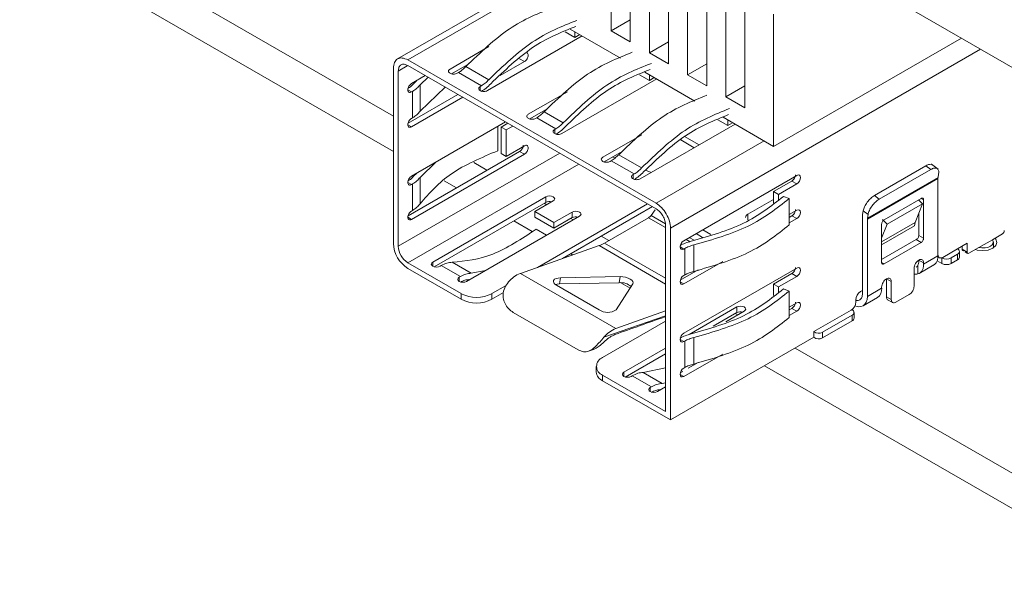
# Model space of a CAD drawing. Header units: millimetres. Extents: x -627 to -39, y 19 to 517.
# Tile 31 of 46: x -232 to -195, y 389 to 410. Entities that reach past the tile are written whole.
import ezdxf

# ---------------------------------------------------------------- set-up
doc = ezdxf.new("R2010")
doc.units = ezdxf.units.MM
doc.layers.get('0').update_dxf_attribs({"lineweight": 20})

msp = doc.modelspace()

# ---------------------------------------------------------------- linework, layer by layer
at = {"color": 7, "linetype": 'Continuous', "lineweight": 15}
for p, q in [((-217.367, 420.979), (-175.506, 396.813)), ((-230.591, 413.58), (-217.888, 406.247)), ((-209.824, 413.498), (-209.824, 409.415)), ((-209.117, 409.007), (-209.117, 413.089)), ((-231.723, 412.927), (-217.888, 404.94)), ((-208.41, 412.681), (-208.41, 408.599)), ((-207.703, 408.19), (-207.703, 412.273)), ((-206.996, 411.865), (-206.996, 407.782)), ((-206.288, 407.374), (-206.288, 411.457)), ((-205.581, 411.048), (-205.581, 406.966)), ((-213.58, 410.767), (-217.733, 408.37)), ((-204.874, 406.558), (-204.874, 410.64)), ((-209.117, 409.823), (-209.824, 409.415)), ((-203.814, 410.028), (-203.814, 405.129)), ((-211.167, 409.167), (-211.534, 409.378)), ((-209.481, 408.401), (-211.34, 409.473)), ((-211.34, 409.473), (-211.167, 409.374)), ((-211.167, 409.167), (-211.167, 409.374)), ((-209.824, 409.415), (-209.117, 409.007)), ((-210.899, 409.219), (-214.406, 407.194)), ((-210.988, 409.27), (-211.167, 409.167)), ((-207.703, 409.007), (-208.41, 408.599)), ((-196.862, 409.142), (-203.814, 405.129)), ((-215.792, 407.994), (-214.349, 408.828)), ((-208.162, 403.026), (-217.355, 408.333)), ((-213.034, 408.271), (-213.934, 407.752)), ((-213.214, 408.375), (-213.034, 408.271)), ((-208.41, 408.599), (-207.703, 408.19)), ((-217.888, 408.025), (-217.888, 401.534)), ((-217.708, 401.43), (-217.708, 407.922)), ((-217.355, 408.126), (-208.162, 402.819)), ((-215.073, 408.202), (-215.738, 407.818)), ((-214.356, 407.599), (-215.204, 408.089)), ((-206.723, 406.809), (-208.582, 407.881)), ((-208.582, 407.881), (-208.41, 407.782)), ((-206.288, 408.19), (-206.996, 407.782)), ((-217.22, 407.455), (-216.707, 407.752)), ((-217.038, 407.561), (-217.137, 407.465)), ((-216.902, 407.411), (-216.606, 407.694)), ((-215.481, 407.864), (-215.523, 407.839)), ((-214.632, 407.374), (-215.481, 407.864)), ((-208.141, 407.627), (-211.648, 405.602)), ((-208.41, 407.575), (-208.776, 407.786)), ((-208.41, 407.575), (-208.41, 407.782)), ((-208.23, 407.678), (-208.41, 407.575)), ((-206.996, 407.782), (-206.288, 407.374)), ((-217.178, 407.169), (-217.22, 407.145)), ((-217.178, 406.19), (-217.178, 407.169)), ((-216.902, 406.431), (-216.902, 407.411)), ((-216.902, 406.431), (-215.968, 407.325)), ((-214.632, 407.374), (-214.675, 407.349)), ((-212.893, 406.321), (-211.449, 407.154)), ((-204.874, 407.374), (-205.581, 406.966)), ((-217.346, 405.99), (-215.5, 407.055)), ((-215.321, 406.951), (-217.22, 405.855)), ((-205.581, 406.966), (-204.874, 406.558)), ((-212.173, 406.529), (-212.839, 406.145)), ((-217.178, 406.19), (-217.22, 406.165)), ((-212.582, 406.19), (-212.624, 406.166)), ((-211.875, 405.782), (-212.582, 406.19)), ((-211.598, 406.007), (-212.305, 406.415)), ((-205.511, 405.901), (-205.877, 406.112)), ((-203.814, 405.129), (-205.683, 406.208)), ((-205.683, 406.208), (-205.511, 406.108)), ((-205.511, 405.901), (-205.511, 406.108)), ((-217.22, 404.026), (-213.736, 406.037)), ((-214.021, 405.873), (-214.021, 404.971)), ((-213.893, 405.844), (-213.647, 405.985)), ((-213.893, 405.844), (-213.713, 405.74)), ((-213.893, 404.864), (-213.893, 405.844)), ((-213.468, 405.882), (-213.713, 405.74)), ((-213.713, 405.74), (-213.713, 404.76)), ((-211.875, 405.782), (-211.917, 405.757)), ((-205.242, 405.953), (-208.749, 403.929)), ((-205.331, 406.005), (-205.511, 405.901)), ((-210.135, 404.729), (-208.692, 405.562)), ((-206.751, 405.082), (-207.253, 405.371)), ((-207.109, 405.496), (-206.572, 405.186)), ((-213.713, 404.76), (-213.034, 405.152)), ((-217.346, 402.56), (-213.214, 404.946)), ((-213.034, 404.842), (-217.22, 402.425)), ((-213.893, 404.864), (-213.713, 404.76)), ((-213.214, 404.946), (-213.034, 404.842)), ((-209.416, 404.937), (-210.081, 404.553)), ((-209.824, 404.598), (-209.866, 404.574)), ((-208.975, 404.108), (-209.824, 404.598)), ((-209.677, 404.701), (-209.763, 404.736)), ((-208.699, 404.333), (-209.547, 404.823)), ((-216.902, 403.981), (-216.302, 404.556)), ((-214.912, 404.529), (-214.424, 404.247)), ((-208.344, 404.162), (-208.554, 404.247)), ((-200.079, 403.312), (-198.172, 404.413)), ((-197.995, 404.275), (-199.903, 403.174)), ((-198.172, 404.413), (-197.995, 404.275)), ((-197.726, 404.285), (-197.967, 404.473)), ((-217.038, 404.131), (-217.137, 404.036)), ((-216.902, 403.001), (-216.902, 403.981)), ((-208.975, 404.108), (-209.018, 404.084)), ((-207.141, 401.637), (-202.955, 404.053)), ((-197.728, 403.943), (-200.343, 402.433)), ((-197.726, 403.976), (-200.34, 402.466)), ((-197.728, 401.079), (-197.728, 403.943)), ((-197.703, 404.113), (-197.726, 403.976)), ((-217.178, 403.74), (-217.22, 403.715)), ((-217.178, 402.76), (-217.178, 403.74)), ((-216.01, 403.856), (-215.555, 403.594)), ((-203.814, 403.455), (-203.135, 403.847)), ((-202.955, 403.743), (-203.634, 403.351)), ((-202.955, 403.743), (-203.135, 403.847)), ((-216.428, 400.846), (-212.242, 403.263)), ((-212.242, 403.055), (-212.242, 403.263)), ((-204.768, 402.614), (-203.814, 403.165)), ((-203.634, 403.351), (-203.814, 403.455)), ((-203.814, 403.032), (-203.814, 403.455)), ((-203.634, 403.351), (-203.634, 403.152)), ((-203.448, 403.277), (-203.232, 403.2)), ((-203.232, 402.221), (-203.232, 403.2)), ((-200.079, 403.312), (-199.903, 403.174)), ((-199.721, 402.414), (-198.35, 403.205)), ((-198.303, 403.006), (-198.447, 403.15)), ((-198.438, 403.141), (-198.438, 403.155)), ((-198.259, 403.152), (-198.259, 401.731)), ((-212.242, 403.055), (-216.375, 400.669)), ((-211.974, 403.108), (-212.652, 402.716)), ((-212.556, 400.649), (-208.479, 403.002)), ((-212.301, 403.021), (-212.212, 402.97)), ((-208.3, 402.898), (-211.631, 400.976)), ((-208.197, 402.775), (-208.351, 402.574)), ((-199.611, 402.251), (-198.303, 403.006)), ((-198.572, 402.311), (-198.303, 403.006)), ((-217.178, 402.76), (-217.22, 402.736)), ((-210.998, 402.544), (-215.184, 400.128)), ((-212.652, 402.716), (-211.945, 402.308)), ((-212.652, 402.508), (-212.652, 402.716)), ((-211.945, 402.1), (-212.652, 402.508)), ((-211.945, 402.308), (-211.266, 402.699)), ((-211.266, 402.492), (-211.945, 402.1)), ((-211.325, 402.458), (-211.236, 402.407)), ((-211.266, 402.492), (-211.266, 402.699)), ((-210.071, 401.549), (-208.445, 402.488)), ((-204.768, 402.406), (-204.768, 402.614)), ((-203.232, 402.604), (-202.955, 402.763)), ((-203.232, 402.501), (-203.135, 402.557)), ((-202.955, 402.453), (-203.232, 402.293)), ((-202.955, 402.453), (-203.135, 402.557)), ((-200.523, 402.537), (-200.523, 399.676)), ((-200.517, 402.605), (-200.494, 402.741)), ((-200.318, 402.603), (-200.494, 402.741)), ((-200.343, 399.569), (-200.343, 402.433)), ((-200.318, 402.603), (-200.34, 402.466)), ((-199.611, 402.251), (-199.78, 402.42)), ((-198.438, 401.835), (-198.438, 402.657)), ((-213.433, 402.368), (-212.753, 401.976)), ((-212.609, 402.059), (-212.224, 401.837)), ((-211.945, 402.1), (-211.945, 402.308)), ((-207.809, 402.207), (-207.809, 395.307)), ((-207.629, 394.996), (-207.629, 402.103)), ((-199.813, 400.834), (-199.813, 402.255)), ((-199.611, 402.251), (-199.813, 401.729)), ((-198.572, 402.311), (-198.593, 402.183)), ((-210.194, 401.805), (-209.911, 401.642)), ((-198.259, 401.731), (-198.438, 401.835)), ((-195.712, 401.674), (-195.343, 401.887)), ((-210.274, 401.455), (-213.189, 400.425)), ((-207.141, 401.326), (-207.099, 401.351)), ((-207.099, 400.371), (-207.099, 401.351)), ((-206.766, 401.478), (-206.766, 400.498)), ((-199.813, 400.935), (-198.53, 401.676)), ((-198.35, 401.572), (-199.721, 400.781)), ((-198.53, 401.676), (-198.35, 401.572)), ((-197.005, 401.336), (-197.553, 401.02)), ((-196.651, 401.541), (-197.005, 401.336)), ((-196.831, 401.318), (-196.831, 401.437)), ((-196.651, 401.214), (-196.831, 401.318)), ((-196.651, 401.541), (-196.651, 401.214)), ((-196.581, 401.173), (-196.211, 401.386)), ((-196.211, 401.386), (-195.712, 401.674)), ((-195.677, 401.373), (-195.677, 401.582)), ((-211.325, 401.152), (-211.252, 401.109)), ((-197.728, 401.079), (-198.259, 400.773)), ((-197.593, 401.002), (-197.588, 401)), ((-197.588, 400.792), (-197.588, 401)), ((-197.235, 401), (-197.005, 401.132)), ((-197.235, 400.792), (-197.235, 401)), ((-197.005, 400.925), (-197.005, 401.132)), ((-196.932, 401.027), (-196.932, 401.234)), ((-196.718, 401.219), (-196.631, 401.168)), ((-217.355, 400.818), (-215.375, 399.675)), ((-215.375, 399.467), (-217.355, 400.61)), ((-216.117, 400.716), (-216.16, 400.691)), ((-215.41, 400.307), (-216.117, 400.716)), ((-215.01, 400.428), (-215.717, 400.836)), ((-205.697, 400.87), (-207.141, 400.036)), ((-207.141, 398.207), (-202.955, 400.624)), ((-198.612, 399.948), (-198.612, 400.613)), ((-198.469, 400.406), (-198.469, 400.728)), ((-198.438, 400.917), (-198.438, 400.88)), ((-198.421, 400.425), (-197.876, 400.74)), ((-198.259, 400.773), (-198.259, 400.817)), ((-197.588, 400.792), (-197.763, 400.893)), ((-197.005, 400.925), (-197.235, 400.792)), ((-215.41, 400.307), (-215.453, 400.283)), ((-215.01, 400.428), (-214.476, 400.537)), ((-213.189, 400.425), (-209.654, 398.384)), ((-211.734, 400.039), (-211.699, 400.262)), ((-209.491, 400.305), (-211.699, 400.262)), ((-209.526, 400.082), (-209.491, 400.305)), ((-207.268, 400.171), (-206.601, 400.556)), ((-207.099, 400.371), (-207.141, 400.347)), ((-203.814, 400.025), (-203.135, 400.417)), ((-202.955, 400.313), (-203.634, 399.922)), ((-202.955, 400.313), (-203.135, 400.417)), ((-199.639, 399.563), (-199.639, 400.227)), ((-214.243, 399.675), (-213.709, 399.983)), ((-211.855, 399.989), (-210.271, 399.074)), ((-209.526, 400.082), (-211.734, 400.039)), ((-209.644, 399.076), (-209.02, 400.034)), ((-209.471, 400.081), (-209.121, 399.879)), ((-203.634, 399.922), (-203.814, 400.025)), ((-203.814, 399.603), (-203.814, 400.025)), ((-203.634, 399.922), (-203.634, 399.723)), ((-200.343, 399.569), (-199.813, 399.876)), ((-199.813, 399.876), (-199.813, 399.92)), ((-199.459, 400.124), (-199.459, 399.459)), ((-215.375, 399.467), (-215.375, 399.675)), ((-213.809, 399.718), (-214.243, 399.467)), ((-214.243, 399.467), (-214.243, 399.675)), ((-203.448, 399.848), (-203.232, 399.771)), ((-203.232, 398.791), (-203.232, 399.771)), ((-200.593, 399.751), (-200.523, 399.792)), ((-200.498, 399.226), (-199.968, 399.532)), ((-199.639, 399.563), (-199.459, 399.459)), ((-199.282, 399.357), (-198.789, 399.642)), ((-206.937, 398.162), (-205.171, 399.181)), ((-205.171, 398.973), (-205.171, 399.181)), ((-203.232, 399.174), (-202.955, 399.334)), ((-200.77, 399.367), (-200.77, 399.445)), ((-199.591, 399.451), (-199.403, 399.342)), ((-211.047, 397.594), (-213.451, 398.982)), ((-209.654, 398.384), (-207.809, 399.036)), ((-205.171, 398.973), (-206.048, 398.467)), ((-204.903, 399.026), (-205.581, 398.634)), ((-205.23, 398.939), (-205.141, 398.888)), ((-203.232, 399.071), (-203.135, 399.127)), ((-202.955, 399.023), (-203.232, 398.864)), ((-202.955, 399.023), (-203.135, 399.127)), ((-200.947, 399.061), (-202.321, 398.268)), ((-202.005, 398.243), (-200.909, 398.875)), ((-200.909, 399.083), (-200.912, 399.085)), ((-200.909, 398.668), (-200.909, 398.875)), ((-200.834, 398.772), (-200.834, 398.979)), ((-207.809, 398.654), (-210.142, 397.307)), ((-200.909, 398.668), (-202.005, 398.035)), ((-202.321, 398.06), (-207.629, 394.996)), ((-206.766, 398.049), (-206.766, 397.069)), ((-202.321, 398.06), (-202.321, 398.268)), ((-202.005, 398.035), (-202.005, 398.243)), ((-207.141, 397.897), (-207.099, 397.921)), ((-207.099, 396.942), (-207.099, 397.921)), ((-210.665, 397.546), (-210.483, 397.608)), ((-209.357, 396.764), (-207.809, 397.658)), ((-207.809, 397.451), (-209.304, 396.587)), ((-205.697, 397.44), (-207.141, 396.607)), ((-203.014, 397.66), (-190.311, 390.327)), ((-210.377, 396.981), (-210.377, 396.773)), ((-206.972, 396.912), (-206.601, 397.126)), ((-204.145, 397.007), (-190.311, 389.02)), ((-210.142, 396.654), (-210.142, 396.447)), ((-210.142, 396.654), (-207.809, 395.307)), ((-209.046, 396.634), (-209.089, 396.609)), ((-208.339, 396.225), (-209.046, 396.634)), ((-208.646, 396.754), (-207.809, 396.924)), ((-207.938, 396.346), (-208.646, 396.754)), ((-207.268, 396.741), (-207.178, 396.793)), ((-207.099, 396.942), (-207.141, 396.917)), ((-207.629, 394.996), (-210.142, 396.447)), ((-208.339, 396.225), (-208.381, 396.201)), ((-207.809, 396.221), (-208.113, 396.046)), ((-207.938, 396.346), (-207.809, 396.372))]:
    msp.add_line(p, q, dxfattribs=at)
at = {"color": 8, "linetype": 'Continuous', "lineweight": 15}
for p, q in [((-213.36, 410.639), (-217.355, 408.333)), ((-196.149, 408.73), (-207.629, 402.103)), ((-217.373, 408.115), (-217.708, 407.922)), ((-217.22, 407.145), (-217.355, 407.222)), ((-214.675, 407.349), (-214.675, 407.194)), ((-217.355, 405.932), (-217.22, 405.855)), ((-211.917, 405.757), (-211.917, 405.602)), ((-208.162, 403.026), (-204.167, 405.333)), ((-211.732, 404.88), (-217.708, 401.43)), ((-211.025, 404.472), (-217.355, 400.818)), ((-209.018, 404.084), (-209.018, 403.929)), ((-217.22, 403.715), (-217.355, 403.793)), ((-198.259, 403.152), (-198.35, 403.205)), ((-217.355, 402.503), (-217.22, 402.425)), ((-207.809, 402.121), (-208.445, 402.488)), ((-207.818, 402.267), (-208.351, 402.574)), ((-198.572, 402.311), (-199.813, 401.594)), ((-198.593, 402.183), (-199.813, 401.479)), ((-206.907, 401.6), (-207.056, 401.686)), ((-206.753, 401.652), (-206.934, 401.756)), ((-206.44, 401.76), (-206.684, 401.901)), ((-206.133, 401.867), (-206.438, 402.043)), ((-207.809, 400.032), (-210.274, 401.455)), ((-207.809, 400.243), (-210.071, 401.549)), ((-207.276, 401.404), (-207.141, 401.326)), ((-216.428, 400.691), (-216.428, 400.846)), ((-199.721, 400.781), (-199.813, 400.834)), ((-198.259, 400.817), (-198.435, 400.919)), ((-215.453, 400.283), (-215.453, 400.128)), ((-199.636, 400.226), (-199.459, 400.124)), ((-207.141, 400.036), (-207.276, 400.114)), ((-207.809, 398.85), (-210.092, 398.067)), ((-207.276, 397.974), (-207.141, 397.897)), ((-209.357, 396.609), (-209.357, 396.764)), ((-207.141, 396.607), (-207.276, 396.684)), ((-208.381, 396.201), (-208.381, 396.046))]:
    msp.add_line(p, q, dxfattribs=at)
at = {"color": 7, "linetype": 'Continuous', "lineweight": 15, "flags": 128}
for points in [[(-202.955, 404.053), (-202.904, 404.071), (-202.86, 404.063), (-202.831, 404.029), (-202.821, 403.976), (-202.831, 403.91), (-202.86, 403.843), (-202.904, 403.784), (-202.955, 403.743)], [(-212.242, 403.263), (-212.181, 403.287), (-212.108, 403.295), (-212.035, 403.287), (-211.974, 403.263), (-211.932, 403.227), (-211.918, 403.185), (-211.932, 403.143), (-211.974, 403.108)], [(-202.955, 402.763), (-202.904, 402.781), (-202.86, 402.773), (-202.831, 402.739), (-202.821, 402.686), (-202.831, 402.62), (-202.86, 402.553), (-202.904, 402.494), (-202.955, 402.453)], [(-211.266, 402.699), (-211.205, 402.723), (-211.132, 402.732), (-211.059, 402.723), (-210.998, 402.699), (-210.957, 402.664), (-210.942, 402.622), (-210.957, 402.58), (-210.998, 402.544)], [(-196.341, 401.312), (-196.273, 401.292), (-196.072, 401.269), (-195.871, 401.292), (-195.701, 401.358), (-195.587, 401.456), (-195.547, 401.572), (-195.587, 401.688), (-195.621, 401.727)], [(-207.141, 401.326), (-207.193, 401.309), (-207.236, 401.317), (-207.265, 401.351), (-207.276, 401.404), (-207.265, 401.469), (-207.236, 401.536), (-207.193, 401.595), (-207.141, 401.637)], [(-195.712, 401.674), (-195.68, 401.611), (-195.682, 401.545), (-195.719, 401.482), (-195.787, 401.429), (-195.879, 401.39), (-195.987, 401.369), (-196.102, 401.368), (-196.211, 401.386)], [(-197.728, 401.097), (-197.726, 401.084), (-197.716, 401.052), (-197.7, 401.026), (-197.678, 401.008), (-197.651, 400.998), (-197.621, 400.997), (-197.587, 401.004), (-197.553, 401.02)], [(-216.16, 400.691), (-216.221, 400.667), (-216.294, 400.659), (-216.367, 400.667), (-216.428, 400.691), (-216.47, 400.727), (-216.484, 400.769), (-216.47, 400.811), (-216.428, 400.846)], [(-202.955, 400.624), (-202.904, 400.642), (-202.86, 400.633), (-202.831, 400.6), (-202.821, 400.546), (-202.831, 400.481), (-202.86, 400.414), (-202.904, 400.355), (-202.955, 400.313)], [(-215.184, 400.128), (-215.246, 400.104), (-215.318, 400.096), (-215.391, 400.104), (-215.453, 400.128), (-215.494, 400.163), (-215.508, 400.205), (-215.494, 400.247), (-215.453, 400.283)], [(-211.699, 400.262), (-211.788, 400.255), (-211.864, 400.235), (-211.921, 400.206), (-211.956, 400.168), (-211.967, 400.124), (-211.953, 400.078), (-211.915, 400.031), (-211.855, 399.989)], [(-209.491, 400.305), (-209.392, 400.301), (-209.293, 400.284), (-209.199, 400.255), (-209.119, 400.218), (-209.057, 400.174), (-209.019, 400.126), (-209.006, 400.078), (-209.02, 400.034)], [(-207.141, 400.036), (-207.193, 400.018), (-207.236, 400.027), (-207.265, 400.06), (-207.276, 400.114), (-207.265, 400.179), (-207.236, 400.246), (-207.193, 400.305), (-207.141, 400.347)], [(-211.734, 400.039), (-211.822, 400.031), (-211.893, 400.014)], [(-200.343, 399.569), (-200.353, 399.456), (-200.383, 399.358), (-200.432, 399.281), (-200.498, 399.226), (-200.579, 399.196), (-200.67, 399.193), (-200.77, 399.215), (-200.804, 399.228)], [(-205.171, 399.181), (-205.11, 399.205), (-205.037, 399.213), (-204.964, 399.205), (-204.903, 399.181), (-204.861, 399.145), (-204.847, 399.103), (-204.861, 399.061), (-204.903, 399.026)], [(-202.955, 399.334), (-202.904, 399.352), (-202.86, 399.343), (-202.831, 399.31), (-202.821, 399.256), (-202.831, 399.191), (-202.86, 399.124), (-202.904, 399.065), (-202.955, 399.023)], [(-207.141, 397.897), (-207.193, 397.879), (-207.236, 397.888), (-207.265, 397.921), (-207.276, 397.975), (-207.265, 398.04), (-207.236, 398.107), (-207.193, 398.166), (-207.141, 398.207)], [(-209.089, 396.609), (-209.15, 396.585), (-209.223, 396.577), (-209.296, 396.585), (-209.357, 396.609), (-209.398, 396.645), (-209.413, 396.687), (-209.398, 396.729), (-209.357, 396.764)], [(-207.141, 396.607), (-207.193, 396.589), (-207.236, 396.597), (-207.265, 396.631), (-207.276, 396.684), (-207.265, 396.75), (-207.236, 396.817), (-207.193, 396.876), (-207.141, 396.917)], [(-208.113, 396.046), (-208.174, 396.022), (-208.247, 396.014), (-208.32, 396.022), (-208.381, 396.046), (-208.423, 396.081), (-208.437, 396.123), (-208.423, 396.165), (-208.381, 396.201)]]:
    msp.add_lwpolyline(points, dxfattribs=at)
at = {"color": 7, "linetype": 'Continuous', "lineweight": 15}
for centre, radius, start, end in [((-197.526, 403.943), 0.202, 170.7259, 180.2141), ((-212.107, 402.788), 0.3, 74.5224, 116.924), ((-211.131, 402.225), 0.3, 74.5224, 116.924), ((-208.617, 402.771), 0.331, 301.2383, 323.4824), ((-204.706, 402.476), 0.151, 114.3747, 174.3052), ((-200.112, 402.538), 0.411, 170.7259, 180.2141), ((-200.141, 402.434), 0.202, 170.7259, 180.2141), ((-195.426, 402.017), 0.154, 302.6055, 357.3945), ((-216.73, 401.586), 1.159, 182.6055, 237.3945), ((-216.941, 401.465), 0.768, 182.6055, 237.3945), ((-210.684, 402.599), 1.216, 289.7389, 300.2587), ((-197.044, 401.234), 0.109, 290.7834, 69.2166), ((-197.411, 401.341), 0.384, 242.6097, 297.3903), ((-197.057, 401.039), 0.126, 294.3747, 354.3052), ((-196.608, 401.207), 0.0437, 170.786, 309.2033), ((-198.633, 400.809), 0.183, 300.5762, 333.7665), ((-197.411, 401.133), 0.384, 242.6097, 297.3903), ((-212.78, 399.397), 1.107, 111.7418, 140.0122), ((-198.553, 400.714), 0.319, 259.3067, 285.1633), ((-209.478, 399.465), 0.619, 50.1253, 94.4194), ((-200.18, 399.835), 0.37, 305.0133, 6.2988), ((-214.809, 400.766), 1.23, 242.6097, 297.3903), ((-200.386, 399.428), 0.384, 122.6055, 177.3945), ((-214.809, 400.559), 1.23, 242.6097, 297.3903), ((-201.154, 399.384), 0.384, 302.6055, 357.3945), ((-209.959, 399.548), 0.567, 236.6457, 303.7264), ((-205.036, 398.706), 0.3, 74.5224, 116.924), ((-200.948, 398.979), 0.111, 290.7834, 69.2166), ((-200.962, 398.784), 0.128, 294.3747, 354.3052), ((-209.244, 397.356), 1.107, 111.7418, 140.0122), ((-202.144, 398.496), 0.289, 232.2, 298.7195), ((-202.144, 398.289), 0.289, 232.2, 298.7195), ((-210.018, 396.981), 0.349, 110.7834, 249.2166), ((-209.976, 396.813), 0.402, 185.6948, 245.6253)]:
    msp.add_arc(centre, radius, start, end, dxfattribs=at)
msp.add_ellipse((-205.926, 400.016), major_axis=(64.085, 22.632), ratio=0.007303, start_param=4.651051, end_param=4.680427, dxfattribs=at)
for points in [[(-215.204, 408.089), (-214.672, 408.599), (-213.608, 409.621), (-212.499, 410.066), (-211.945, 410.288)], [(-214.356, 407.599), (-213.823, 408.11), (-212.759, 409.132), (-211.651, 409.576), (-211.097, 409.798)], [(-211.138, 409.572), (-211.673, 409.358), (-212.744, 408.929), (-213.771, 407.942), (-214.285, 407.448)], [(-212.305, 406.415), (-211.773, 406.926), (-210.709, 407.948), (-209.6, 408.392), (-209.046, 408.614)], [(-217.888, 408.025), (-217.88, 408.101), (-217.864, 408.253), (-217.741, 408.386), (-217.564, 408.426), (-217.425, 408.364), (-217.355, 408.333)], [(-212.9, 408.504), (-212.902, 408.483), (-212.906, 408.44), (-212.937, 408.37), (-212.981, 408.309), (-213.017, 408.284), (-213.034, 408.271)], [(-217.355, 408.126), (-217.401, 408.146), (-217.494, 408.188), (-217.611, 408.161), (-217.692, 408.073), (-217.703, 407.972), (-217.708, 407.922)], [(-215.792, 407.839), (-215.808, 407.85), (-215.839, 407.873), (-215.852, 407.917), (-215.839, 407.96), (-215.808, 407.983), (-215.792, 407.994)], [(-215.481, 407.864), (-215.433, 407.894), (-215.338, 407.954), (-215.249, 408.044), (-215.204, 408.089)], [(-211.598, 406.007), (-211.066, 406.518), (-210.002, 407.54), (-208.893, 407.984), (-208.339, 408.206)], [(-208.381, 407.98), (-208.916, 407.766), (-209.986, 407.337), (-211.014, 406.35), (-211.528, 405.856)], [(-215.523, 407.839), (-215.543, 407.83), (-215.582, 407.812), (-215.658, 407.804), (-215.733, 407.812), (-215.772, 407.83), (-215.792, 407.839)], [(-214.356, 407.599), (-214.4, 407.554), (-214.49, 407.465), (-214.585, 407.404), (-214.632, 407.374)], [(-217.358, 407.273), (-217.312, 407.302), (-217.222, 407.36), (-217.165, 407.43), (-217.137, 407.465)], [(-217.355, 407.223), (-217.353, 407.244), (-217.349, 407.287), (-217.318, 407.356), (-217.273, 407.418), (-217.238, 407.443), (-217.22, 407.455)], [(-217.22, 407.145), (-217.238, 407.137), (-217.273, 407.121), (-217.318, 407.132), (-217.349, 407.165), (-217.353, 407.203), (-217.355, 407.223)], [(-217.178, 407.169), (-217.121, 407.206), (-217.008, 407.278), (-216.937, 407.366), (-216.902, 407.411)], [(-214.675, 407.194), (-214.69, 407.206), (-214.722, 407.228), (-214.735, 407.272), (-214.722, 407.315), (-214.69, 407.338), (-214.675, 407.349)], [(-214.406, 407.194), (-214.426, 407.185), (-214.465, 407.167), (-214.54, 407.16), (-214.616, 407.167), (-214.655, 407.185), (-214.675, 407.194)], [(-214.632, 407.166), (-214.573, 407.204), (-214.453, 407.28), (-214.341, 407.392), (-214.285, 407.448)], [(-209.547, 404.823), (-209.015, 405.334), (-207.951, 406.356), (-206.843, 406.8), (-206.288, 407.022)], [(-216.902, 406.431), (-216.937, 406.387), (-217.008, 406.298), (-217.121, 406.226), (-217.178, 406.19)], [(-208.699, 404.333), (-208.167, 404.844), (-207.102, 405.866), (-205.994, 406.31), (-205.44, 406.532)], [(-217.355, 405.932), (-217.353, 405.954), (-217.349, 405.997), (-217.318, 406.066), (-217.273, 406.128), (-217.238, 406.153), (-217.22, 406.165)], [(-212.893, 406.166), (-212.908, 406.177), (-212.94, 406.2), (-212.953, 406.243), (-212.94, 406.287), (-212.908, 406.309), (-212.893, 406.321)], [(-212.624, 406.166), (-212.644, 406.157), (-212.683, 406.139), (-212.758, 406.131), (-212.834, 406.139), (-212.873, 406.157), (-212.893, 406.166)], [(-212.582, 406.19), (-212.534, 406.22), (-212.439, 406.281), (-212.35, 406.37), (-212.305, 406.415)], [(-205.481, 406.306), (-206.017, 406.092), (-207.087, 405.663), (-208.115, 404.676), (-208.628, 404.183)], [(-217.22, 405.855), (-217.238, 405.847), (-217.273, 405.831), (-217.318, 405.842), (-217.349, 405.875), (-217.353, 405.913), (-217.355, 405.932)], [(-211.917, 405.602), (-211.933, 405.614), (-211.964, 405.636), (-211.977, 405.68), (-211.964, 405.723), (-211.933, 405.746), (-211.917, 405.757)], [(-211.598, 406.007), (-211.643, 405.962), (-211.732, 405.873), (-211.827, 405.812), (-211.875, 405.782)], [(-211.875, 405.574), (-211.815, 405.612), (-211.696, 405.688), (-211.584, 405.8), (-211.528, 405.856)], [(-211.648, 405.602), (-211.668, 405.593), (-211.707, 405.575), (-211.783, 405.568), (-211.858, 405.575), (-211.897, 405.593), (-211.917, 405.602)], [(-216.902, 403.001), (-216.558, 403.396), (-215.871, 404.186), (-214.637, 404.71), (-214.021, 404.971)], [(-213.214, 404.946), (-213.196, 404.958), (-213.161, 404.983), (-213.117, 405.045), (-213.086, 405.114), (-213.082, 405.157), (-213.08, 405.178)], [(-213.034, 405.152), (-213.017, 405.16), (-212.981, 405.176), (-212.937, 405.165), (-212.906, 405.132), (-212.902, 405.094), (-212.9, 405.075)], [(-212.9, 405.075), (-212.902, 405.053), (-212.906, 405.01), (-212.937, 404.941), (-212.981, 404.879), (-213.017, 404.854), (-213.034, 404.842)], [(-210.135, 404.574), (-210.151, 404.585), (-210.182, 404.608), (-210.195, 404.651), (-210.182, 404.695), (-210.151, 404.717), (-210.135, 404.729)], [(-209.824, 404.598), (-209.776, 404.628), (-209.681, 404.689), (-209.592, 404.778), (-209.547, 404.823)], [(-209.866, 404.574), (-209.886, 404.565), (-209.925, 404.547), (-210.001, 404.539), (-210.076, 404.547), (-210.115, 404.565), (-210.135, 404.574)], [(-208.699, 404.333), (-208.743, 404.288), (-208.833, 404.199), (-208.928, 404.138), (-208.975, 404.108)], [(-197.703, 404.113), (-197.7, 404.158), (-197.694, 404.248), (-197.756, 404.322), (-197.859, 404.339), (-197.949, 404.297), (-197.995, 404.275)], [(-217.358, 403.844), (-217.312, 403.872), (-217.222, 403.93), (-217.165, 404.001), (-217.137, 404.036)], [(-217.355, 403.793), (-217.353, 403.815), (-217.349, 403.858), (-217.318, 403.927), (-217.273, 403.988), (-217.238, 404.013), (-217.22, 404.026)], [(-217.178, 403.74), (-217.121, 403.776), (-217.008, 403.848), (-216.937, 403.937), (-216.902, 403.981)], [(-209.018, 403.929), (-209.033, 403.94), (-209.065, 403.963), (-209.078, 404.006), (-209.065, 404.05), (-209.033, 404.072), (-209.018, 404.084)], [(-208.749, 403.929), (-208.769, 403.92), (-208.808, 403.902), (-208.884, 403.894), (-208.959, 403.902), (-208.998, 403.92), (-209.018, 403.929)], [(-208.975, 403.901), (-208.916, 403.939), (-208.797, 404.015), (-208.684, 404.127), (-208.628, 404.183)], [(-203.135, 403.847), (-203.117, 403.859), (-203.082, 403.884), (-203.038, 403.946), (-203.006, 404.015), (-203.002, 404.058), (-203, 404.079)], [(-217.22, 403.715), (-217.238, 403.708), (-217.273, 403.692), (-217.318, 403.702), (-217.349, 403.736), (-217.353, 403.774), (-217.355, 403.793)], [(-206.861, 401.614), (-206.176, 401.812), (-204.808, 402.209), (-203.901, 402.921), (-203.448, 403.277)], [(-203.232, 403.2), (-203.701, 402.832), (-204.64, 402.094), (-206.057, 401.683), (-206.766, 401.478)], [(-200.494, 402.741), (-200.481, 402.792), (-200.454, 402.895), (-200.352, 403.063), (-200.221, 403.215), (-200.127, 403.28), (-200.079, 403.312)], [(-199.903, 403.174), (-199.95, 403.142), (-200.044, 403.077), (-200.175, 402.925), (-200.277, 402.757), (-200.304, 402.654), (-200.318, 402.603)], [(-198.35, 403.205), (-198.338, 403.211), (-198.314, 403.221), (-198.284, 403.214), (-198.263, 403.192), (-198.26, 403.165), (-198.259, 403.152)], [(-216.902, 403.001), (-216.937, 402.957), (-217.008, 402.869), (-217.121, 402.796), (-217.178, 402.76)], [(-208.162, 403.026), (-208.092, 402.977), (-207.953, 402.878), (-207.776, 402.634), (-207.653, 402.359), (-207.637, 402.188), (-207.629, 402.103)], [(-207.809, 402.207), (-207.814, 402.263), (-207.825, 402.376), (-207.906, 402.559), (-208.023, 402.72), (-208.116, 402.786), (-208.162, 402.819)], [(-203.135, 402.557), (-203.117, 402.569), (-203.082, 402.594), (-203.038, 402.656), (-203.006, 402.725), (-203.002, 402.768), (-203, 402.789)], [(-217.355, 402.503), (-217.353, 402.524), (-217.349, 402.567), (-217.318, 402.637), (-217.273, 402.698), (-217.238, 402.723), (-217.22, 402.736)], [(-217.22, 402.425), (-217.238, 402.418), (-217.273, 402.402), (-217.318, 402.412), (-217.349, 402.445), (-217.353, 402.484), (-217.355, 402.503)], [(-199.813, 402.255), (-199.811, 402.27), (-199.809, 402.299), (-199.787, 402.346), (-199.757, 402.389), (-199.733, 402.406), (-199.721, 402.414)], [(-215.717, 400.836), (-215.218, 400.888), (-214.221, 400.992), (-213.146, 401.703), (-212.609, 402.059)], [(-203.232, 402.221), (-203.701, 401.852), (-204.64, 401.114), (-206.057, 400.704), (-206.766, 400.498)], [(-198.53, 401.676), (-198.518, 401.684), (-198.494, 401.702), (-198.464, 401.744), (-198.442, 401.791), (-198.44, 401.82), (-198.438, 401.835)], [(-198.259, 401.731), (-198.26, 401.717), (-198.263, 401.687), (-198.284, 401.64), (-198.314, 401.598), (-198.338, 401.581), (-198.35, 401.572)], [(-206.861, 401.614), (-206.937, 401.594), (-207.09, 401.553), (-207.216, 401.487), (-207.278, 401.455)], [(-207.099, 401.351), (-207.049, 401.377), (-206.949, 401.429), (-206.827, 401.462), (-206.766, 401.478)], [(-196.76, 401.277), (-196.769, 401.273), (-196.788, 401.264), (-196.811, 401.27), (-196.828, 401.287), (-196.83, 401.308), (-196.831, 401.318)], [(-197.728, 401.079), (-197.731, 401.033), (-197.736, 400.942), (-197.78, 400.833), (-197.847, 400.75), (-197.909, 400.724), (-197.94, 400.711)], [(-216.117, 400.716), (-216.048, 400.751), (-215.908, 400.822), (-215.781, 400.832), (-215.717, 400.836)], [(-203.135, 400.417), (-203.117, 400.43), (-203.082, 400.455), (-203.038, 400.516), (-203.006, 400.585), (-203.002, 400.628), (-203, 400.65)], [(-199.721, 400.781), (-199.733, 400.776), (-199.757, 400.765), (-199.787, 400.772), (-199.809, 400.795), (-199.811, 400.821), (-199.813, 400.834)], [(-198.612, 400.613), (-198.609, 400.641), (-198.604, 400.698), (-198.563, 400.789), (-198.505, 400.868), (-198.435, 400.924), (-198.366, 400.948), (-198.307, 400.937), (-198.267, 400.892), (-198.261, 400.842), (-198.259, 400.817)], [(-198.471, 400.727), (-198.461, 400.75), (-198.442, 400.794), (-198.44, 400.851), (-198.438, 400.88)], [(-198.259, 400.773), (-198.261, 400.727), (-198.267, 400.636), (-198.311, 400.527), (-198.377, 400.444), (-198.44, 400.418), (-198.471, 400.405)], [(-215.01, 400.428), (-215.073, 400.423), (-215.201, 400.414), (-215.341, 400.343), (-215.41, 400.307)], [(-207.099, 400.371), (-207.049, 400.397), (-206.949, 400.449), (-206.827, 400.482), (-206.766, 400.498)], [(-199.459, 400.124), (-199.462, 400.149), (-199.467, 400.199), (-199.508, 400.244), (-199.567, 400.255), (-199.636, 400.231), (-199.705, 400.175), (-199.764, 400.096), (-199.805, 400.004), (-199.81, 399.948), (-199.813, 399.92)], [(-215.41, 400.1), (-215.355, 400.128), (-215.244, 400.185), (-215.142, 400.192), (-215.091, 400.196)], [(-198.789, 399.642), (-198.766, 399.658), (-198.719, 399.691), (-198.661, 399.772), (-198.62, 399.863), (-198.615, 399.92), (-198.612, 399.948)], [(-206.861, 398.185), (-206.176, 398.383), (-204.808, 398.779), (-203.901, 399.492), (-203.448, 399.848)], [(-203.232, 399.771), (-203.701, 399.402), (-204.64, 398.665), (-206.057, 398.254), (-206.766, 398.049)], [(-203.135, 399.127), (-203.117, 399.14), (-203.082, 399.165), (-203.038, 399.226), (-203.006, 399.295), (-203.002, 399.338), (-203, 399.36)], [(-199.459, 399.459), (-199.457, 399.434), (-199.451, 399.383), (-199.41, 399.34), (-199.352, 399.326), (-199.306, 399.347), (-199.282, 399.357)], [(-203.232, 398.791), (-203.701, 398.422), (-204.64, 397.685), (-206.057, 397.274), (-206.766, 397.069)], [(-206.861, 398.185), (-206.937, 398.164), (-207.09, 398.123), (-207.216, 398.058), (-207.278, 398.025)], [(-207.099, 397.921), (-207.049, 397.947), (-206.949, 398), (-206.827, 398.032), (-206.766, 398.049)], [(-207.099, 396.942), (-207.049, 396.968), (-206.949, 397.02), (-206.827, 397.052), (-206.766, 397.069)], [(-209.046, 396.634), (-208.977, 396.669), (-208.837, 396.74), (-208.709, 396.749), (-208.646, 396.754)], [(-207.938, 396.346), (-208.002, 396.341), (-208.13, 396.331), (-208.269, 396.261), (-208.339, 396.225)], [(-208.339, 396.018), (-208.284, 396.046), (-208.173, 396.103), (-208.071, 396.11), (-208.02, 396.114)]]:
    msp.add_open_spline(points, degree=3, dxfattribs=at)
for points, knots in [([(-212.939, 408.591), (-212.939, 408.591), (-212.925, 408.588), (-212.907, 408.56), (-212.902, 408.523), (-212.9, 408.504)], [0, 0, 0, 0, 0.000102, 0.500051, 1, 1, 1, 1]), ([(-197.929, 404.437), (-197.932, 404.441), (-197.954, 404.472), (-198.038, 404.474), (-198.127, 404.434), (-198.172, 404.413)], [0, 0, 0, 0, 0.0847543, 0.5423772, 1, 1, 1, 1]), ([(-213.627, 400.108), (-213.68, 400.04), (-213.784, 399.902), (-213.843, 399.648), (-213.806, 399.407), (-213.7, 399.199), (-213.571, 399.059), (-213.482, 399.001), (-213.451, 398.982)], [0, 0, 0, 0, 0.191762, 0.384649, 0.55483, 0.722064, 0.904674, 1, 1, 1, 1]), ([(-200.763, 399.433), (-200.756, 399.43), (-200.703, 399.41), (-200.621, 399.441), (-200.538, 399.524), (-200.528, 399.626), (-200.523, 399.676)], [0, 0, 0, 0, 0.052461, 0.368307, 0.684154, 1, 1, 1, 1]), ([(-199.587, 399.448), (-199.587, 399.448), (-199.606, 399.452), (-199.63, 399.49), (-199.636, 399.538), (-199.639, 399.563)], [0, 0, 0, 0, 0.0001021, 0.5000511, 1, 1, 1, 1]), ([(-211.047, 397.594), (-210.983, 397.565), (-210.854, 397.507), (-210.662, 397.532), (-210.481, 397.64), (-210.316, 397.805), (-210.189, 397.955), (-210.116, 398.039), (-210.092, 398.067)], [0, 0, 0, 0, 0.194571, 0.389276, 0.578698, 0.75025, 0.916094, 1, 1, 1, 1]), ([(-209.689, 398.161), (-209.748, 398.134), (-209.865, 398.08), (-210.046, 397.926), (-210.219, 397.769), (-210.366, 397.655), (-210.451, 397.625), (-210.485, 397.613)], [0, 0, 0, 0, 0.229014, 0.458323, 0.677599, 0.871235, 1, 1, 1, 1])]:
    msp.add_open_spline(points, degree=3, knots=knots, dxfattribs=at)

doc.saveas('drawing.dxf')
